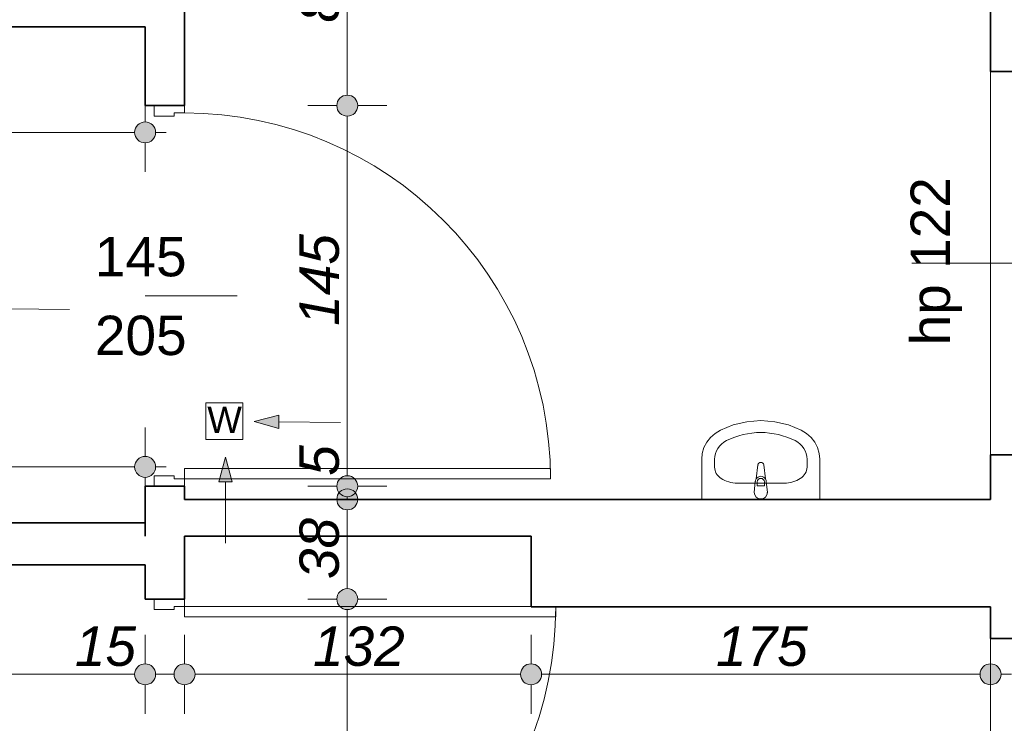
# Model space of a CAD drawing. Header units: millimetres. Extents: x -50073 to 84772, y -78870 to -35317.
# Tile 69 of 125: x 25937 to 29687, y -67144 to -64463. Entities that reach past the tile are written whole.
import ezdxf

# ---------------------------------------------------------------- set-up
doc = ezdxf.new("R2010")
doc.units = ezdxf.units.MM
doc.header["$MEASUREMENT"] = 0
for name, color, linetype, lineweight in [('Drzwi ArchiCAD_Nr_pióra__1', 7, 'Continuous', 0), ('Instalacje - Went_Klim_Nr_pióra__42', 150, 'Continuous', 13), ('Konstrukcja - Ściany zew_Nr_pióra__6', 7, 'Continuous', 35), ('Okna ArchiCADa_Nr_pióra__1', 7, 'Continuous', 0), ('Wnetrze - Sanitariaty_Nr_pióra__22', 8, 'Continuous', 13), ('Wymiarowanie - Ogólne_Nr_pióra__82', 114, 'Continuous', 13), ('Znaczniki drzwi ArchiCADa_Nr_pióra__1', 7, 'Continuous', 0), ('Znaczniki drzwi ArchiCADa_Nr_pióra__7', 7, 'Continuous', 70), ('Znaczniki okien ArchiCADa_Nr_pióra__1', 7, 'Continuous', 0), ('Znaczniki okien ArchiCADa_Nr_pióra__7', 7, 'Continuous', 70)]:
    doc.layers.add(name, color=color, linetype=linetype, lineweight=lineweight)
doc.layers.add('Wymiarowanie - Ogólne', color=7, linetype='Continuous')
doc.styles.add('GENERATED_STYLE_1', font='txt')
doc.styles.add('GENERATED_STYLE_3', font='txt')
doc.dimstyles.new('GENERATED_STYLE__1', dxfattribs={"dimtxt": 150, "dimasz": 152, "dimexe": 0.18, "dimexo": 0, "dimgap": 0.09, "dimtad": 1, "dimlfac": 0.1, "dimzin": 0, "dimdsep": 46, "dimtxsty": 'GENERATED_STYLE_3', "dimblk": 'ARROWHEAD_11', "dimblk1": 'ARROWHEAD_11', "dimblk2": 'ARROWHEAD_11', "dimcen": 0.09, "dimclrd": 114, "dimclre": 114, "dimclrt": 114, "dimazin": 0, "dimtfac": 1, "dimtdec": 4, "dimtmove": 0, "dimatfit": 3, "dimfxl": 1, "dimtolj": 1, "dimtzin": 0, "dimarcsym": 0})
doc.dimstyles.new('GENERATED_STYLE__2', dxfattribs={"dimtxt": 150, "dimasz": 152, "dimexe": 0.18, "dimexo": 0, "dimgap": 0.09, "dimtad": 1, "dimtih": 1, "dimtoh": 1, "dimlfac": 0.1, "dimzin": 0, "dimdsep": 46, "dimtxsty": 'GENERATED_STYLE_3', "dimblk": 'ARROWHEAD_11', "dimblk1": 'ARROWHEAD_11', "dimblk2": 'ARROWHEAD_11', "dimcen": 0.09, "dimclrd": 114, "dimclre": 114, "dimclrt": 114, "dimazin": 0, "dimtfac": 1, "dimtdec": 4, "dimtmove": 0, "dimatfit": 3, "dimfxl": 1, "dimtolj": 1, "dimtzin": 0, "dimarcsym": 0})

# ---------------------------------------------------------------- blocks, each defined once
blk = doc.blocks.new('*D712')
at = {"layer": 'Wymiarowanie - Ogólne_Nr_pióra__82', "linetype": 'Continuous'}
for points in [[(27224.6, -66670.7), (27221.6, -66655.4), (27212.9, -66642.4), (27199.9, -66633.7), (27184.6, -66630.7), (27169.3, -66633.7), (27156.3, -66642.4), (27147.6, -66655.4), (27144.6, -66670.7), (27147.6, -66686), (27156.3, -66699), (27169.3, -66707.6), (27184.6, -66710.7), (27199.9, -66707.6), (27212.9, -66699), (27221.6, -66686)], [(27224.6, -68140.7), (27221.6, -68125.4), (27212.9, -68112.4), (27199.9, -68103.7), (27184.6, -68100.7), (27169.3, -68103.7), (27156.3, -68112.4), (27147.6, -68125.4), (27144.6, -68140.7), (27147.6, -68156), (27156.3, -68169), (27169.3, -68177.6), (27184.6, -68180.7), (27199.9, -68177.6), (27212.9, -68169), (27221.6, -68156)]]:
    blk.add_hatch(color=256, dxfattribs=at).paths.add_polyline_path(points)
for p, q in [((27144.6, -66670.7), (27034.6, -66670.7)), ((27334.6, -66670.7), (27224.6, -66670.7)), ((27184.6, -68100.7), (27184.6, -66710.7)), ((27144.6, -68140.7), (27034.6, -68140.7)), ((27334.6, -68140.7), (27224.6, -68140.7))]:
    blk.add_line(p, q, dxfattribs=at)
for centre in [(27184.6, -66670.7), (27184.6, -68140.7)]:
    blk.add_circle(centre, 40, dxfattribs=at)
at = {"layer": 'Wymiarowanie - Ogólne_Nr_pióra__82', "insert": (27154.6, -67576.4), "char_height": 150, "attachment_point": 7, "rotation": 90, "style": 'GENERATED_STYLE_3'}
blk.add_mtext('\\A1;{\\fArial|b0|i1|c238|p38;147}', dxfattribs=at)
blk = doc.blocks.new('ARROWHEAD_11')
at = {"color": 0, "linetype": 'Continuous', "lineweight": 0}
blk.add_line((0, 0), (-1, 0), dxfattribs=at)
at = {"color": 0, "linetype": 'Continuous', "lineweight": 0, "const_width": 0.25, "flags": 128}
blk.add_lwpolyline([(-0.125, 0, 1), (0.125, 0, 1)], format="xyb", close=True, dxfattribs=at)
blk = doc.blocks.new('*D713')
at = {"layer": 'Wymiarowanie - Ogólne_Nr_pióra__82', "linetype": 'Continuous'}
for points in [[(27224.6, -66290.7), (27221.6, -66275.4), (27212.9, -66262.4), (27199.9, -66253.7), (27184.6, -66250.7), (27169.3, -66253.7), (27156.3, -66262.4), (27147.6, -66275.4), (27144.6, -66290.7), (27147.6, -66306), (27156.3, -66319), (27169.3, -66327.6), (27184.6, -66330.7), (27199.9, -66327.6), (27212.9, -66319), (27221.6, -66306)], [(27224.6, -66670.7), (27221.6, -66655.4), (27212.9, -66642.4), (27199.9, -66633.7), (27184.6, -66630.7), (27169.3, -66633.7), (27156.3, -66642.4), (27147.6, -66655.4), (27144.6, -66670.7), (27147.6, -66686), (27156.3, -66699), (27169.3, -66707.6), (27184.6, -66710.7), (27199.9, -66707.6), (27212.9, -66699), (27221.6, -66686)]]:
    blk.add_hatch(color=256, dxfattribs=at).paths.add_polyline_path(points)
for p, q in [((27144.6, -66290.7), (27034.6, -66290.7)), ((27334.6, -66290.7), (27224.6, -66290.7)), ((27184.6, -66630.7), (27184.6, -66330.7)), ((27144.6, -66670.7), (27034.6, -66670.7)), ((27334.6, -66670.7), (27224.6, -66670.7))]:
    blk.add_line(p, q, dxfattribs=at)
for centre in [(27184.6, -66290.7), (27184.6, -66670.7)]:
    blk.add_circle(centre, 40, dxfattribs=at)
at = {"layer": 'Wymiarowanie - Ogólne_Nr_pióra__82', "insert": (27154.6, -66594.5), "char_height": 150, "attachment_point": 7, "rotation": 90, "style": 'GENERATED_STYLE_3'}
blk.add_mtext('\\A1;{\\fArial|b0|i1|c238|p38;38}', dxfattribs=at)
blk = doc.blocks.new('*D714')
at = {"layer": 'Wymiarowanie - Ogólne_Nr_pióra__82', "linetype": 'Continuous'}
for points in [[(27224.6, -66240.7), (27221.6, -66225.4), (27212.9, -66212.4), (27199.9, -66203.7), (27184.6, -66200.7), (27169.3, -66203.7), (27156.3, -66212.4), (27147.6, -66225.4), (27144.6, -66240.7), (27147.6, -66256), (27156.3, -66269), (27169.3, -66277.6), (27184.6, -66280.7), (27199.9, -66277.6), (27212.9, -66269), (27221.6, -66256)], [(27224.6, -66290.7), (27221.6, -66275.4), (27212.9, -66262.4), (27199.9, -66253.7), (27184.6, -66250.7), (27169.3, -66253.7), (27156.3, -66262.4), (27147.6, -66275.4), (27144.6, -66290.7), (27147.6, -66306), (27156.3, -66319), (27169.3, -66327.6), (27184.6, -66330.7), (27199.9, -66327.6), (27212.9, -66319), (27221.6, -66306)]]:
    blk.add_hatch(color=256, dxfattribs=at).paths.add_polyline_path(points)
for p, q in [((27144.6, -66240.7), (27034.6, -66240.7)), ((27334.6, -66240.7), (27224.6, -66240.7)), ((27144.6, -66290.7), (27034.6, -66290.7)), ((27184.6, -66290.7), (27184.6, -66280.7)), ((27334.6, -66290.7), (27224.6, -66290.7))]:
    blk.add_line(p, q, dxfattribs=at)
for centre in [(27184.6, -66240.7), (27184.6, -66290.7)]:
    blk.add_circle(centre, 40, dxfattribs=at)
blk = doc.blocks.new('*D715')
at = {"layer": 'Wymiarowanie - Ogólne_Nr_pióra__82', "linetype": 'Continuous'}
for points in [[(27224.6, -64790.7), (27221.6, -64775.4), (27212.9, -64762.4), (27199.9, -64753.7), (27184.6, -64750.7), (27169.3, -64753.7), (27156.3, -64762.4), (27147.6, -64775.4), (27144.6, -64790.7), (27147.6, -64806), (27156.3, -64819), (27169.3, -64827.6), (27184.6, -64830.7), (27199.9, -64827.6), (27212.9, -64819), (27221.6, -64806)], [(27224.6, -66240.7), (27221.6, -66225.4), (27212.9, -66212.4), (27199.9, -66203.7), (27184.6, -66200.7), (27169.3, -66203.7), (27156.3, -66212.4), (27147.6, -66225.4), (27144.6, -66240.7), (27147.6, -66256), (27156.3, -66269), (27169.3, -66277.6), (27184.6, -66280.7), (27199.9, -66277.6), (27212.9, -66269), (27221.6, -66256)]]:
    blk.add_hatch(color=256, dxfattribs=at).paths.add_polyline_path(points)
for p, q in [((27144.6, -64790.7), (27034.6, -64790.7)), ((27334.6, -64790.7), (27224.6, -64790.7)), ((27184.6, -66200.7), (27184.6, -64830.7)), ((27144.6, -66240.7), (27034.6, -66240.7)), ((27334.6, -66240.7), (27224.6, -66240.7))]:
    blk.add_line(p, q, dxfattribs=at)
for centre in [(27184.6, -64790.7), (27184.6, -66240.7)]:
    blk.add_circle(centre, 40, dxfattribs=at)
at = {"layer": 'Wymiarowanie - Ogólne_Nr_pióra__82', "char_height": 150, "attachment_point": 7, "rotation": 90, "style": 'GENERATED_STYLE_3'}
for s, insert in [('\\A1;{\\fArial|b0|i1|c238|p38;145}', (27154.6, -65629.5)), ('\\A1;{\\fArial|b0|i1|c238|p38;5}', (27154.6, -66200.7))]:
    blk.add_mtext(s, dxfattribs=dict(at, insert=insert))
blk = doc.blocks.new('*D716')
at = {"layer": 'Wymiarowanie - Ogólne_Nr_pióra__82', "linetype": 'Continuous'}
for points in [[(27224.6, -63930.7), (27221.6, -63915.4), (27212.9, -63902.4), (27199.9, -63893.7), (27184.6, -63890.7), (27169.3, -63893.7), (27156.3, -63902.4), (27147.6, -63915.4), (27144.6, -63930.7), (27147.6, -63946), (27156.3, -63959), (27169.3, -63967.6), (27184.6, -63970.7), (27199.9, -63967.6), (27212.9, -63959), (27221.6, -63946)], [(27224.6, -64790.7), (27221.6, -64775.4), (27212.9, -64762.4), (27199.9, -64753.7), (27184.6, -64750.7), (27169.3, -64753.7), (27156.3, -64762.4), (27147.6, -64775.4), (27144.6, -64790.7), (27147.6, -64806), (27156.3, -64819), (27169.3, -64827.6), (27184.6, -64830.7), (27199.9, -64827.6), (27212.9, -64819), (27221.6, -64806)]]:
    blk.add_hatch(color=256, dxfattribs=at).paths.add_polyline_path(points)
for p, q in [((27144.6, -63930.7), (27034.6, -63930.7)), ((27334.6, -63930.7), (27224.6, -63930.7)), ((27184.6, -64750.7), (27184.6, -63970.7)), ((27144.6, -64790.7), (27034.6, -64790.7)), ((27334.6, -64790.7), (27224.6, -64790.7))]:
    blk.add_line(p, q, dxfattribs=at)
for centre in [(27184.6, -63930.7), (27184.6, -64790.7)]:
    blk.add_circle(centre, 40, dxfattribs=at)
at = {"layer": 'Wymiarowanie - Ogólne_Nr_pióra__82', "insert": (27154.6, -64474.5), "char_height": 150, "attachment_point": 7, "rotation": 90, "style": 'GENERATED_STYLE_3'}
blk.add_mtext('\\A1;{\\fArial|b0|i1|c238|p38;86}', dxfattribs=at)
blk = doc.blocks.new('*D729')
at = {"layer": 'Wymiarowanie - Ogólne_Nr_pióra__82', "linetype": 'Continuous'}
for points in [[(24454.6, -64892.6), (24451.6, -64877.3), (24442.9, -64864.3), (24429.9, -64855.7), (24414.6, -64852.6), (24399.3, -64855.7), (24386.3, -64864.3), (24377.6, -64877.3), (24374.6, -64892.6), (24377.6, -64907.9), (24386.3, -64920.9), (24399.3, -64929.6), (24414.6, -64932.6), (24429.9, -64929.6), (24442.9, -64920.9), (24451.6, -64907.9)], [(26454.6, -64892.6), (26451.6, -64877.3), (26442.9, -64864.3), (26429.9, -64855.7), (26414.6, -64852.6), (26399.3, -64855.7), (26386.3, -64864.3), (26377.6, -64877.3), (26374.6, -64892.6), (26377.6, -64907.9), (26386.3, -64920.9), (26399.3, -64929.6), (26414.6, -64932.6), (26429.9, -64929.6), (26442.9, -64920.9), (26451.6, -64907.9)]]:
    blk.add_hatch(color=256, dxfattribs=at).paths.add_polyline_path(points)
for p, q in [((24414.6, -64852.6), (24414.6, -64742.6)), ((26414.6, -64852.6), (26414.6, -64742.6)), ((24334.6, -64892.6), (24374.6, -64892.6)), ((24454.6, -64892.6), (26374.6, -64892.6)), ((26454.6, -64892.6), (26494.6, -64892.6)), ((24414.6, -65042.6), (24414.6, -64932.6)), ((26414.6, -65042.6), (26414.6, -64932.6))]:
    blk.add_line(p, q, dxfattribs=at)
for centre in [(24414.6, -64892.6), (26414.6, -64892.6)]:
    blk.add_circle(centre, 40, dxfattribs=at)
at = {"layer": 'Wymiarowanie - Ogólne_Nr_pióra__82', "insert": (25243.9, -64862.6), "char_height": 150, "attachment_point": 7, "style": 'GENERATED_STYLE_3'}
blk.add_mtext('\\A1;{\\fArial|b0|i1|c238|p38;200}', dxfattribs=at)
blk = doc.blocks.new('*D730')
at = {"layer": 'Wymiarowanie - Ogólne_Nr_pióra__82', "linetype": 'Continuous'}
for points in [[(24824.6, -66167), (24821.6, -66151.7), (24812.9, -66138.7), (24799.9, -66130.1), (24784.6, -66127), (24769.3, -66130.1), (24756.3, -66138.7), (24747.6, -66151.7), (24744.6, -66167), (24747.6, -66182.3), (24756.3, -66195.3), (24769.3, -66204), (24784.6, -66207), (24799.9, -66204), (24812.9, -66195.3), (24821.6, -66182.3)], [(26454.6, -66167), (26451.6, -66151.7), (26442.9, -66138.7), (26429.9, -66130.1), (26414.6, -66127), (26399.3, -66130.1), (26386.3, -66138.7), (26377.6, -66151.7), (26374.6, -66167), (26377.6, -66182.3), (26386.3, -66195.3), (26399.3, -66204), (26414.6, -66207), (26429.9, -66204), (26442.9, -66195.3), (26451.6, -66182.3)]]:
    blk.add_hatch(color=256, dxfattribs=at).paths.add_polyline_path(points)
for p, q in [((24784.6, -66127), (24784.6, -66017)), ((26414.6, -66127), (26414.6, -66017)), ((24704.6, -66167), (24744.6, -66167)), ((24824.6, -66167), (26374.6, -66167)), ((26454.6, -66167), (26494.6, -66167)), ((24784.6, -66317), (24784.6, -66207)), ((26414.6, -66317), (26414.6, -66207))]:
    blk.add_line(p, q, dxfattribs=at)
for centre in [(24784.6, -66167), (26414.6, -66167)]:
    blk.add_circle(centre, 40, dxfattribs=at)
at = {"layer": 'Wymiarowanie - Ogólne_Nr_pióra__82', "insert": (25428.9, -66137), "char_height": 150, "attachment_point": 7, "style": 'GENERATED_STYLE_3'}
blk.add_mtext('\\A1;{\\fArial|b0|i1|c238|p38;163}', dxfattribs=at)
blk = doc.blocks.new('*D733')
at = {"layer": 'Wymiarowanie - Ogólne_Nr_pióra__82', "linetype": 'Continuous'}
for points in [[(24844.6, -66957.2), (24841.6, -66941.9), (24832.9, -66928.9), (24819.9, -66920.2), (24804.6, -66917.2), (24789.3, -66920.2), (24776.3, -66928.9), (24767.6, -66941.9), (24764.6, -66957.2), (24767.6, -66972.5), (24776.3, -66985.5), (24789.3, -66994.1), (24804.6, -66997.2), (24819.9, -66994.1), (24832.9, -66985.5), (24841.6, -66972.5)], [(26454.6, -66957.2), (26451.6, -66941.9), (26442.9, -66928.9), (26429.9, -66920.2), (26414.6, -66917.2), (26399.3, -66920.2), (26386.3, -66928.9), (26377.6, -66941.9), (26374.6, -66957.2), (26377.6, -66972.5), (26386.3, -66985.5), (26399.3, -66994.1), (26414.6, -66997.2), (26429.9, -66994.1), (26442.9, -66985.5), (26451.6, -66972.5)]]:
    blk.add_hatch(color=256, dxfattribs=at).paths.add_polyline_path(points)
for p, q in [((24804.6, -66917.2), (24804.6, -66807.2)), ((26414.6, -66917.2), (26414.6, -66807.2)), ((24844.6, -66957.2), (26374.6, -66957.2)), ((24804.6, -67107.2), (24804.6, -66997.2)), ((26414.6, -67107.2), (26414.6, -66997.2))]:
    blk.add_line(p, q, dxfattribs=at)
for centre in [(24804.6, -66957.2), (26414.6, -66957.2)]:
    blk.add_circle(centre, 40, dxfattribs=at)
at = {"layer": 'Wymiarowanie - Ogólne_Nr_pióra__82', "char_height": 150, "attachment_point": 7, "style": 'GENERATED_STYLE_3'}
for s, insert in [('\\A1;{\\fArial|b0|i1|c238|p38;161}', (25325, -66927.2)), ('\\A1;{\\fArial|b0|i1|c238|p38;15}', (26146.9, -66927.2))]:
    blk.add_mtext(s, dxfattribs=dict(at, insert=insert))
blk = doc.blocks.new('*D734')
at = {"layer": 'Wymiarowanie - Ogólne_Nr_pióra__82', "linetype": 'Continuous'}
for points in [[(26454.6, -66957.2), (26451.6, -66941.9), (26442.9, -66928.9), (26429.9, -66920.2), (26414.6, -66917.2), (26399.3, -66920.2), (26386.3, -66928.9), (26377.6, -66941.9), (26374.6, -66957.2), (26377.6, -66972.5), (26386.3, -66985.5), (26399.3, -66994.1), (26414.6, -66997.2), (26429.9, -66994.1), (26442.9, -66985.5), (26451.6, -66972.5)], [(26604.6, -66957.2), (26601.6, -66941.9), (26592.9, -66928.9), (26579.9, -66920.2), (26564.6, -66917.2), (26549.3, -66920.2), (26536.3, -66928.9), (26527.6, -66941.9), (26524.6, -66957.2), (26527.6, -66972.5), (26536.3, -66985.5), (26549.3, -66994.1), (26564.6, -66997.2), (26579.9, -66994.1), (26592.9, -66985.5), (26601.6, -66972.5)]]:
    blk.add_hatch(color=256, dxfattribs=at).paths.add_polyline_path(points)
for p, q in [((26414.6, -66917.2), (26414.6, -66807.2)), ((26564.6, -66917.2), (26564.6, -66807.2)), ((26454.6, -66957.2), (26524.6, -66957.2)), ((26414.6, -67107.2), (26414.6, -66997.2)), ((26564.6, -67107.2), (26564.6, -66997.2))]:
    blk.add_line(p, q, dxfattribs=at)
for centre in [(26414.6, -66957.2), (26564.6, -66957.2)]:
    blk.add_circle(centre, 40, dxfattribs=at)
blk = doc.blocks.new('*D735')
at = {"layer": 'Wymiarowanie - Ogólne_Nr_pióra__82', "linetype": 'Continuous'}
for points in [[(26604.6, -66957.2), (26601.6, -66941.9), (26592.9, -66928.9), (26579.9, -66920.2), (26564.6, -66917.2), (26549.3, -66920.2), (26536.3, -66928.9), (26527.6, -66941.9), (26524.6, -66957.2), (26527.6, -66972.5), (26536.3, -66985.5), (26549.3, -66994.1), (26564.6, -66997.2), (26579.9, -66994.1), (26592.9, -66985.5), (26601.6, -66972.5)], [(27924.6, -66957.2), (27921.6, -66941.9), (27912.9, -66928.9), (27899.9, -66920.2), (27884.6, -66917.2), (27869.3, -66920.2), (27856.3, -66928.9), (27847.6, -66941.9), (27844.6, -66957.2), (27847.6, -66972.5), (27856.3, -66985.5), (27869.3, -66994.1), (27884.6, -66997.2), (27899.9, -66994.1), (27912.9, -66985.5), (27921.6, -66972.5)]]:
    blk.add_hatch(color=256, dxfattribs=at).paths.add_polyline_path(points)
for p, q in [((26564.6, -66917.2), (26564.6, -66807.2)), ((27884.6, -66917.2), (27884.6, -66807.2)), ((26604.6, -66957.2), (27844.6, -66957.2)), ((26564.6, -67107.2), (26564.6, -66997.2)), ((27884.6, -67107.2), (27884.6, -66997.2))]:
    blk.add_line(p, q, dxfattribs=at)
for centre in [(26564.6, -66957.2), (27884.6, -66957.2)]:
    blk.add_circle(centre, 40, dxfattribs=at)
at = {"layer": 'Wymiarowanie - Ogólne_Nr_pióra__82', "insert": (27053.9, -66927.2), "char_height": 150, "attachment_point": 7, "style": 'GENERATED_STYLE_3'}
blk.add_mtext('\\A1;{\\fArial|b0|i1|c238|p38;132}', dxfattribs=at)
blk = doc.blocks.new('*D736')
at = {"layer": 'Wymiarowanie - Ogólne_Nr_pióra__82', "linetype": 'Continuous'}
for points in [[(27924.6, -66957.2), (27921.6, -66941.9), (27912.9, -66928.9), (27899.9, -66920.2), (27884.6, -66917.2), (27869.3, -66920.2), (27856.3, -66928.9), (27847.6, -66941.9), (27844.6, -66957.2), (27847.6, -66972.5), (27856.3, -66985.5), (27869.3, -66994.1), (27884.6, -66997.2), (27899.9, -66994.1), (27912.9, -66985.5), (27921.6, -66972.5)], [(29674.6, -66957.2), (29671.6, -66941.9), (29662.9, -66928.9), (29649.9, -66920.2), (29634.6, -66917.2), (29619.3, -66920.2), (29606.3, -66928.9), (29597.6, -66941.9), (29594.6, -66957.2), (29597.6, -66972.5), (29606.3, -66985.5), (29619.3, -66994.1), (29634.6, -66997.2), (29649.9, -66994.1), (29662.9, -66985.5), (29671.6, -66972.5)]]:
    blk.add_hatch(color=256, dxfattribs=at).paths.add_polyline_path(points)
for p, q in [((27884.6, -66917.2), (27884.6, -66807.2)), ((29634.6, -66917.2), (29634.6, -66807.2)), ((27924.6, -66957.2), (29594.6, -66957.2)), ((29674.6, -66957.2), (29714.6, -66957.2)), ((27884.6, -67107.2), (27884.6, -66997.2)), ((29634.6, -67107.2), (29634.6, -66997.2))]:
    blk.add_line(p, q, dxfattribs=at)
for centre in [(27884.6, -66957.2), (29634.6, -66957.2)]:
    blk.add_circle(centre, 40, dxfattribs=at)
at = {"layer": 'Wymiarowanie - Ogólne_Nr_pióra__82', "insert": (28588.9, -66927.2), "char_height": 150, "attachment_point": 7, "style": 'GENERATED_STYLE_3'}
blk.add_mtext('\\A1;{\\fArial|b0|i1|c238|p38;175}', dxfattribs=at)

msp = doc.modelspace()

# ---------------------------------------------------------------- hatches: boundary and pattern name
h = msp.add_hatch()
h.set_pattern_fill('ANSI31', color=5, scale=250)
h.set_pattern_definition([(45, (5604.596, -69870.678), (-22.097087, 22.097087), [])])
h.paths.add_polyline_path([(25564.596, -62180.678, -0.41421356), (25664.596, -62080.678), (26264.596, -62080.678, -0.41421356), (26364.596, -62180.678), (26364.596, -62780.678, -0.41421356), (26264.596, -62880.678), (25664.596, -62880.678, -0.41421356), (25564.596, -62780.678)])
h.paths.add_polyline_path([(26214.596, -62205.678, 1), (26264.596, -62205.678, 1)], flags=16)
h.paths.add_polyline_path([(27054.596, -56830.641, -0.41421356), (27154.596, -56730.641), (27754.596, -56730.641, -0.41421356), (27854.596, -56830.641), (27854.596, -57430.641, -0.41421356), (27754.596, -57530.641), (27154.596, -57530.641, -0.41421356), (27054.596, -57430.641)])
h.paths.add_polyline_path([(27704.596, -56855.641, 1), (27754.596, -56855.641, 1)], flags=16)
h.paths.add_polyline_path([(23594.623, -57810.641, -0.41421356), (23694.623, -57710.641), (24294.623, -57710.641, -0.41421356), (24394.623, -57810.641), (24394.623, -58410.641, -0.41421356), (24294.623, -58510.641), (23694.623, -58510.641, -0.41421356), (23594.623, -58410.641)])
h.paths.add_polyline_path([(24244.623, -58385.641, 1), (24294.623, -58385.641, 1)], flags=16)
h.paths.add_polyline_path([(17350.623, -58410.678), (17350.623, -57810.678, -0.41421356), (17450.623, -57710.678), (18050.623, -57710.678, -0.41421356), (18150.623, -57810.678), (18150.623, -58410.678, -0.41421356), (18050.623, -58510.678), (17610.673, -58510.678), (17610.673, -58302.351, 2.41421356), (17585.673, -58277.351, 0.41421356), (17610.673, -58302.351), (17610.673, -58510.678), (17450.623, -58510.678, -0.41421356)])
h.paths.add_polyline_path([(17450.623, -58385.678, 1), (17500.623, -58385.678, 1)], flags=16)
h.paths.add_polyline_path([(13845.623, -57820.678), (13845.623, -58420.678, 0.40815319), (13943.549, -58520.656), (13943.549, -58395.678), (13943.549, -58257.419, -2.41421356), (13968.549, -58232.419, -0.41421356), (13943.549, -58257.419), (13943.549, -58395.678), (13943.549, -58520.656, 0.00518396), (13945.623, -58520.678), (14545.623, -58520.678, 0.41421356), (14645.623, -58420.678), (14645.623, -57820.678, 0.41421356), (14545.623, -57720.678), (13945.623, -57720.678, 0.41421356)])
h.paths.add_polyline_path([(13945.623, -58395.678, 1), (13995.623, -58395.678, 1)], flags=16)
h.paths.add_polyline_path([(12785.623, -58400.678), (12785.623, -57800.678, -0.41421356), (12885.623, -57700.678), (13485.623, -57700.678, -0.41421356), (13585.623, -57800.678), (13585.623, -58400.678, -0.41421356), (13485.623, -58500.678), (13251.864, -58500.678), (13251.864, -58279.885, 2.41421356), (13226.864, -58254.885, 0.41421356), (13251.864, -58279.885), (13251.864, -58500.678), (12885.623, -58500.678, -0.41421356)])
h.paths.add_polyline_path([(13435.623, -58375.678, 1), (13485.623, -58375.678, 1)], flags=16)
h.paths.add_polyline_path([(6669.596, -58410.678), (6669.596, -57810.678, -0.41421356), (6769.596, -57710.678), (7369.596, -57710.678, -0.41421356), (7469.596, -57810.678), (7469.596, -58410.678, -0.41421356), (7369.596, -58510.678), (6769.596, -58510.678, -0.08881129), (6734.902, -58504.466), (6734.902, -58234.953, 2.41421356), (6709.902, -58209.953, 0.41421356), (6734.902, -58234.953), (6734.902, -58504.466, -0.31385648)])
h.paths.add_polyline_path([(6769.596, -58385.678, 1), (6819.596, -58385.678, 1)], flags=16)
h.paths.add_polyline_path([(24464.596, -69770.678), (24464.596, -69170.678, -0.41421356), (24564.596, -69070.678), (25164.596, -69070.678, -0.41421356), (25264.596, -69170.678), (25264.596, -69770.678, -0.41421356), (25164.596, -69870.678), (24564.596, -69870.678, -0.24955295), (24481.645, -69826.527), (24641.759, -69826.527, 2.41421356), (24666.759, -69801.527, 0.41421356), (24641.759, -69826.527), (24481.645, -69826.527, -0.14923451)])
h.paths.add_polyline_path([(24564.596, -69195.678, 1), (24614.596, -69195.678, 1)], flags=16)
h.paths.add_polyline_path([(5604.596, -57820.678), (5604.596, -58420.678, 0.41421356), (5704.596, -58520.678), (6031.963, -58520.678), (6031.963, -58302.351, -2.41421356), (6056.963, -58277.351, -0.41421356), (6031.963, -58302.351), (6031.963, -58520.678), (6304.596, -58520.678, 0.41421356), (6404.596, -58420.678), (6404.596, -57820.678, 0.41421356), (6304.596, -57720.678), (5704.596, -57720.678, 0.41421356)])
h.paths.add_polyline_path([(6254.596, -58395.678, 1), (6304.596, -58395.678, 1)], flags=16)
h.paths.add_polyline_path([(23871.254, -57979.071), (23871.254, -58256.97), (23643.082, -58256.97), (23643.082, -57979.071)], flags=24)
h.paths.add_polyline_path([(7095.024, -57966.098), (7095.024, -58262.005), (6866.852, -58262.005), (6866.852, -57966.098)], flags=24)
h.paths.add_polyline_path([(25506.814, -69309.87), (25092.524, -69309.87), (25092.524, -69081.699), (25506.814, -69081.699)], flags=9)
h.paths.add_polyline_path([(25638.09, -62879.269), (25242.524, -62879.269), (25242.524, -62651.097), (25638.09, -62651.097)], flags=9)
h.paths.add_polyline_path([(25022.483, -69783.476), (25022.483, -70179.043), (24794.311, -70179.043), (24794.311, -69783.476)], flags=9)
h.paths.add_polyline_path([(27301.714, -56946.363), (26906.353, -56946.363), (26906.353, -56718.089), (27301.714, -56718.089)], flags=9)
h.paths.add_polyline_path([(13266.179, -57954.077), (13266.179, -58249.984), (13038.007, -58249.984), (13038.007, -57954.077)], flags=9)
h.paths.add_polyline_path([(25865.437, -61877.575), (25865.437, -62175.836), (25637.265, -62175.836), (25637.265, -61877.575)], flags=9)
h.paths.add_polyline_path([(14702.816, -57987.839), (14702.816, -58282.007), (14474.541, -58282.007), (14474.541, -57987.839)], flags=9)
h.paths.add_polyline_path([(26389.895, -62879.269), (26109.438, -62879.269), (26109.438, -62651.097), (26389.895, -62651.097)], flags=9)
h.paths.add_polyline_path([(27448.011, -56706.263), (27448.011, -56985.799), (27219.839, -56985.799), (27219.839, -56706.263)], flags=9)
h.paths.add_polyline_path([(5614.922, -58005.357), (5614.922, -58283.257), (5386.75, -58283.257), (5386.75, -58005.357)], flags=9)
at = {"layer": 'Instalacje - Went_Klim_Nr_pióra__42', "linetype": 'Continuous'}
for points in [[(26830.537, -65994.286), (26923.586, -66020.208), (26924.081, -65970.211)], [(26720.825, -66130.087), (26695.825, -66223.388), (26745.825, -66223.388)]]:
    msp.add_hatch(color=256, dxfattribs=at).paths.add_polyline_path(points)

# ---------------------------------------------------------------- linework, layer by layer
at = {"layer": 'Drzwi ArchiCAD_Nr_pióra__1', "linetype": 'Continuous'}
for p, q in [((26564.596, -64790.678), (26449.596, -64790.678)), ((26449.596, -64790.678), (26449.596, -64830.678)), ((26564.596, -64790.678), (26449.596, -64790.678)), ((26564.596, -64818.678), (26564.596, -64790.678)), ((26449.596, -64830.678), (26524.596, -64830.678)), ((26524.596, -64830.678), (26524.596, -64818.678)), ((26524.596, -64818.678), (26564.596, -64818.678)), ((26564.596, -66212.678), (26564.596, -66172.678)), ((26564.596, -66172.678), (27958.596, -66172.678)), ((27958.596, -66172.678), (27958.596, -66212.678)), ((26524.596, -66200.678), (26449.596, -66200.678)), ((26449.596, -66200.678), (26449.596, -66240.678)), ((26524.596, -66212.678), (26524.596, -66200.678)), ((26564.596, -66212.678), (26524.596, -66212.678)), ((26564.596, -66240.678), (26564.596, -66212.678)), ((27958.596, -66212.678), (26564.596, -66212.678)), ((26449.596, -66240.678), (26564.596, -66240.678)), ((26564.596, -66240.678), (26449.596, -66240.678)), ((26449.596, -66670.678), (26564.596, -66670.678)), ((26449.596, -66710.678), (26449.596, -66670.678)), ((26564.596, -66670.678), (26449.596, -66670.678)), ((26564.596, -66670.678), (26564.596, -66698.678)), ((26524.596, -66710.678), (26449.596, -66710.678)), ((26564.596, -66698.678), (26524.596, -66698.678)), ((26524.596, -66698.678), (26524.596, -66710.678)), ((27978.596, -66698.678), (26564.596, -66698.678)), ((26564.596, -66698.678), (26564.596, -66738.678)), ((27978.596, -66738.678), (27978.596, -66698.678)), ((26564.596, -66738.678), (27978.596, -66738.678))]:
    msp.add_line(p, q, dxfattribs=at)
for centre, radius, start, end in [((26564.596, -66212.678), 1394, 0, 90), ((26564.596, -66698.678), 1414, 270, 0)]:
    msp.add_arc(centre, radius, start, end, dxfattribs=at)
at = {"layer": 'Instalacje - Went_Klim_Nr_pióra__42', "linetype": 'Continuous'}
for p, q in [((26127.104, -65567.307), (25892.724, -65564.987)), ((26646.197, -65923.119), (26646.197, -66063.119)), ((26786.197, -65923.119), (26646.197, -65923.119)), ((26786.197, -66063.119), (26786.197, -65923.119)), ((26830.537, -65994.286), (26924.081, -65970.211)), ((26830.537, -65994.286), (26923.586, -66020.208)), ((26924.081, -65970.211), (26923.586, -66020.208)), ((27158.213, -65997.529), (26923.834, -65995.209)), ((26646.197, -66063.119), (26786.197, -66063.119)), ((26720.825, -66130.087), (26695.825, -66223.388)), ((26720.825, -66130.087), (26745.825, -66223.388)), ((26745.825, -66223.388), (26695.825, -66223.388)), ((26720.825, -66457.779), (26720.825, -66223.388))]:
    msp.add_line(p, q, dxfattribs=at)
at = {"layer": 'Konstrukcja - Ściany zew_Nr_pióra__6', "linetype": 'Continuous'}
for p, q in [((29724.596, -64660.678), (29634.596, -64660.678)), ((26449.596, -64790.678), (26414.596, -64790.678)), ((26564.596, -64790.678), (26449.596, -64790.678)), ((29724.596, -66120.678), (29634.596, -66120.678)), ((26449.596, -66240.678), (26414.596, -66240.678)), ((26564.596, -66240.678), (26449.596, -66240.678)), ((26449.596, -66670.678), (26414.596, -66670.678)), ((26564.596, -66670.678), (26449.596, -66670.678)), ((29724.596, -66820.678), (29634.596, -66820.678))]:
    msp.add_line(p, q, dxfattribs=at)
at = {"layer": 'Konstrukcja - Ściany zew_Nr_pióra__6', "linetype": 'Continuous', "flags": 128}
for points in [[(26564.596, -64790.678), (26564.596, -63930.678)], [(29634.596, -64338.978), (29634.596, -64660.678)], [(24414.596, -64490.678), (26414.596, -64490.678)], [(26414.596, -64490.678), (26414.596, -64790.678)], [(29634.596, -66120.678), (29634.596, -66290.678)], [(26414.596, -66240.678), (26414.596, -66290.678)], [(26564.596, -66290.678), (26564.596, -66240.678)], [(26414.596, -66290.678), (26414.596, -66430.678)], [(27884.596, -66290.678), (26564.596, -66290.678)], [(29634.596, -66290.678), (27884.596, -66290.678)], [(26414.596, -66380.678), (24804.596, -66380.678)], [(26564.596, -66670.678), (26564.596, -66430.678)], [(26564.596, -66430.678), (27884.596, -66430.678)], [(27884.596, -66430.678), (27884.596, -66700.678)], [(24804.596, -66540.678), (26414.596, -66540.678)], [(26414.596, -66540.678), (26414.596, -66670.678)], [(27884.596, -66700.678), (29634.596, -66700.678)], [(29634.596, -66700.678), (29634.596, -66820.678)]]:
    msp.add_lwpolyline(points, dxfattribs=at)
at = {"layer": 'Okna ArchiCADa_Nr_pióra__1', "linetype": 'Continuous'}
for p, q in [((29634.596, -66120.678), (29634.596, -64660.678)), ((29634.596, -66820.678), (29634.596, -68280.678))]:
    msp.add_line(p, q, dxfattribs=at)
at = {"layer": 'Wnetrze - Sanitariaty_Nr_pióra__22', "linetype": 'Continuous'}
for p, q in [((28706.375, -65994.791), (28654.61, -66006.99)), ((28759.596, -65990.687), (28706.375, -65994.791)), ((28812.818, -65994.791), (28759.596, -65990.687)), ((28864.583, -66006.99), (28812.818, -65994.791)), ((28585.482, -66039.438), (28567.964, -66055.073)), ((28605.716, -66026.951), (28585.482, -66039.438)), ((28654.61, -66006.99), (28605.716, -66026.951)), ((28913.477, -66026.951), (28864.583, -66006.99)), ((28933.711, -66039.438), (28913.477, -66026.951)), ((28951.228, -66055.073), (28933.711, -66039.438)), ((28553.723, -66073.358), (28543.212, -66093.706)), ((28567.964, -66055.073), (28553.723, -66073.358)), ((28965.47, -66073.358), (28951.228, -66055.073)), ((28975.981, -66093.706), (28965.47, -66073.358)), ((28536.768, -66115.469), (28534.596, -66137.951)), ((28543.212, -66093.706), (28536.768, -66115.469)), ((28982.425, -66115.469), (28975.981, -66093.706)), ((28984.596, -66137.951), (28982.425, -66115.469)), ((28534.596, -66137.951), (28534.596, -66290.678)), ((28583.509, -66168.496), (28583.509, -66137.951)), ((28935.683, -66168.496), (28935.683, -66137.951)), ((28984.596, -66290.678), (28984.596, -66137.951)), ((28748.496, -66159.732), (28741.867, -66212.666)), ((28777.326, -66212.666), (28770.696, -66159.732)), ((28670.477, -66229.132), (28848.716, -66229.132)), ((28738.596, -66222.18), (28734.596, -66264.132)), ((28745.996, -66239.222), (28745.996, -66224.351)), ((28773.196, -66224.351), (28773.196, -66239.222)), ((28784.596, -66264.132), (28780.596, -66222.18)), ((28773.196, -66239.222), (28745.996, -66239.222)), ((28534.596, -66290.678), (28984.596, -66290.678))]:
    msp.add_line(p, q, dxfattribs=at)
for centre, radius, start, end in [((28759.596, -66161.123), 11.187, 7.138925, 172.861075), ((28759.596, -66224.08), 21.086, 147.228975, 174.830393), ((28759.596, -66224.08), 21.086, 32.771025, 147.228975), ((28759.596, -66224.351), 13.6, 0, 180), ((28759.596, -66224.08), 21.086, 5.169607, 32.771025), ((28759.596, -66264.132), 25, 180, 0)]:
    msp.add_arc(centre, radius, start, end, dxfattribs=at)
for centre, major_axis, ratio, start_param, end_param in [((28759.596, -66290.678), (273.913, 0), 0.92929293, 1.07382149, 2.06777117), ((28670.457, -66137.951), (86.948, 0), 0.92929293, 2.06777116, 3.14159265), ((28848.736, -66137.951), (86.948, 0), 0.92929293, 0, 1.0738215), ((28670.575, -66168.496), (87.049, 0), 0.69657392, 3.14159265, 4.71238898), ((28848.618, -66168.496), (87.049, 0), 0.69657392, 4.71238898, 6.28318531)]:
    msp.add_ellipse(centre, major_axis=major_axis, ratio=ratio, start_param=start_param, end_param=end_param, dxfattribs=at)
for p in [(28748.496, -66159.732), (28738.596, -66222.18), (28777.326, -66212.666), (28784.596, -66264.132)]:
    msp.add_point(p, dxfattribs=at)
at = {"layer": 'Znaczniki drzwi ArchiCADa_Nr_pióra__1', "linetype": 'Continuous'}
msp.add_line((26764.596, -65515.678), (26414.596, -65515.678), dxfattribs=at)
at = {"layer": 'Znaczniki okien ArchiCADa_Nr_pióra__1', "linetype": 'Continuous'}
msp.add_line((30324.596, -65390.678), (29334.596, -65390.678), dxfattribs=at)

# ---------------------------------------------------------------- texts
at = {"layer": 'Instalacje - Went_Klim_Nr_pióra__42', "linetype": 'Continuous', "insert": (26651.283, -65987.405), "char_height": 100, "attachment_point": 4, "style": 'GENERATED_STYLE_1'}
msp.add_mtext('\\A1;{\\fArial|b0|i0|c238|p38;W}', dxfattribs=at)
at = {"layer": 'Znaczniki drzwi ArchiCADa_Nr_pióra__7', "char_height": 150, "attachment_point": 7, "style": 'GENERATED_STYLE_1'}
for s, insert in [('\\A1;{\\fArial|b0|i0|c238|p38;145}', (26223.111, -65443.146)), ('\\A1;{\\fArial|b0|i0|c238|p38;205}', (26223.111, -65743.146))]:
    msp.add_mtext(s, dxfattribs=dict(at, insert=insert))
at = {"layer": 'Znaczniki okien ArchiCADa_Nr_pióra__7', "insert": (29525.431, -65704.05), "char_height": 150, "attachment_point": 7, "rotation": 90, "style": 'GENERATED_STYLE_1'}
msp.add_mtext('\\A1;{\\fArial|b0|i0|c238|p38;hp 122}', dxfattribs=at)

# ---------------------------------------------------------------- dimensions: what is measured, and where the dimension line sits
at = {"layer": 'Wymiarowanie - Ogólne', "color": 114, "linetype": 'Continuous', "lineweight": 13}
for base, p1, p2, picture, middle in [((27184.601, -63930.678), (26564.596, -64790.678), (26564.596, -63930.678), '*D716', (27079.601, -64360.678)), ((27184.601, -64790.678), (26564.596, -66240.678), (26564.596, -64790.678), '*D715', (27079.601, -65458.764)), ((27184.601, -66240.678), (26564.596, -66290.678), (26564.596, -66240.678), '*D714', (27079.601, -66143.764)), ((27184.601, -66290.678), (26564.596, -66670.678), (26564.596, -66290.678), '*D713', (27079.601, -66480.678)), ((27184.601, -66670.678), (26564.596, -68140.678), (26564.596, -66670.678), '*D712', (27079.601, -67405.678))]:
    dim = msp.add_linear_dim(base=base, p1=p1, p2=p2, angle=90, dimstyle='GENERATED_STYLE__1', dxfattribs=at)
    dim.commit()
    dim.dimension.update_dxf_attribs({"geometry": picture, "text_midpoint": middle, "dimtype": 160, "text_rotation": 90})
for base, p1, p2, picture, middle in [((26414.596, -64892.63), (24414.596, -64569.323), (26414.596, -64569.323), '*D729', (25414.596, -64787.63)), ((26414.596, -66167.013), (24784.596, -66380.678), (26414.596, -66380.678), '*D730', (25599.596, -66062.013)), ((26414.596, -66957.172), (24804.596, -66593.999), (26414.596, -66593.999), '*D733', (25495.767, -66852.172)), ((26564.596, -66957.172), (26414.596, -66593.999), (26564.596, -66670.678), '*D734', (26260.767, -66852.172)), ((27884.596, -66957.172), (26564.596, -66670.678), (27884.596, -66700.678), '*D735', (27224.596, -66852.172)), ((29634.596, -66957.172), (27884.596, -66700.678), (29634.596, -66700.678), '*D736', (28759.596, -66852.172))]:
    dim = msp.add_linear_dim(base=base, p1=p1, p2=p2, dimstyle='GENERATED_STYLE__2', dxfattribs=at)
    dim.commit()
    dim.dimension.update_dxf_attribs({"geometry": picture, "text_midpoint": middle, "dimtype": 160})

doc.saveas('drawing.dxf')
